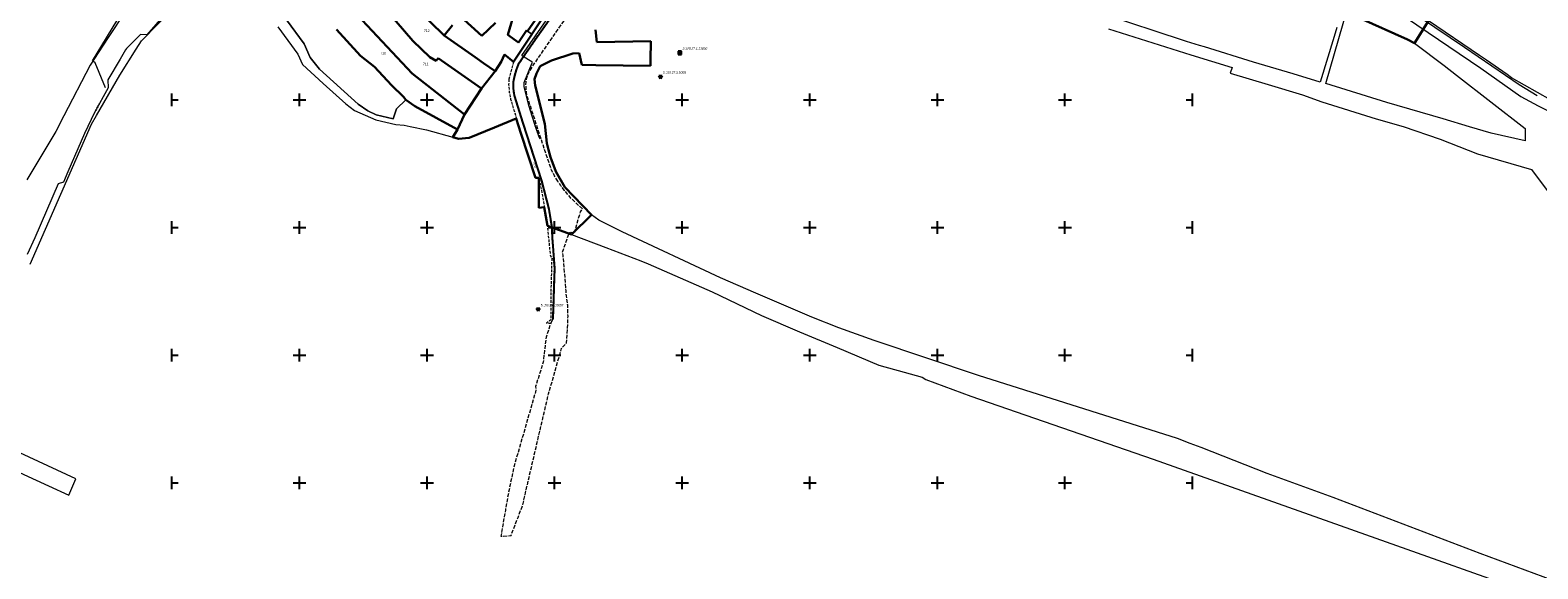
# Model space of a CAD drawing. Header units: metres. Extents: x 5552311 to 5555313, y 5709371 to 5712599.
# Tile 4 of 71: x 5554344 to 5554935, y 5710266 to 5710477. Entities that reach past the tile are written whole.
import ezdxf
from ezdxf.enums import TextEntityAlignment as Align

# ---------------------------------------------------------------- set-up
doc = ezdxf.new("R2010")
doc.units = ezdxf.units.M
doc.header["$MEASUREMENT"] = 0
doc.linetypes.add('1.0_0.5', pattern=[1.5, 1, -0.5])
doc.linetypes.add('1.5_0.5', pattern=[2, 1.5, -0.5])
doc.layers.get('0').update_dxf_attribs({"color": 2, "linetype": 'CONTINUOUS', "lineweight": 5})
for name, color, linetype in [('203-punkt graniczny', 7, 'CONTINUOUS'), ('211-numer działki ewidencyjnej', 7, 'CONTINUOUS'), ('218-kontur użytku gruntowego', 60, 'CONTINUOUS'), ('219-działka ewidencyjna', 7, 'CONTINUOUS'), ('chodnik', 7, 'CONTINUOUS'), ('chodnik-Atr17', 7, 'CONTINUOUS'), ('jezdnia', 7, 'CONTINUOUS'), ('krawężnik', 7, 'CONTINUOUS'), ('przewód elektroenergetyczny podziemny', 7, 'CONTINUOUS'), ('przewód gazowy', 7, 'CONTINUOUS'), ('przewód gazowy-Atr1', 7, 'CONTINUOUS'), ('przewód telekomunikacyjny podziemny', 7, 'CONTINUOUS'), ('rzedna', 7, 'CONTINUOUS'), ('rzedna-Atr2', 7, 'CONTINUOUS'), ('Szczegółowa osnowa geodezyjna pozioma', 7, 'CONTINUOUS'), ('Szczegółowa osnowa geodezyjna pozioma-Atr103', 7, 'CONTINUOUS'), ('Szczegółowa osnowa geodezyjna wysokościowa', 7, 'CONTINUOUS'), ('Szczegółowa osnowa geodezyjna wysokościowa-Atr103', 7, 'CONTINUOUS'), ('Wstawianie ramki sekcyjnej z opisem', 7, 'CONTINUOUS')]:
    doc.layers.add(name, color=color, linetype=linetype)
doc.styles.get("Standard").update_dxf_attribs({"font": 'Working1250', "width": 0.75})

# ---------------------------------------------------------------- blocks, each defined once
blk = doc.blocks.new('203')
at = {"linetype": 'Continuous', "lineweight": 0}
h = blk.add_hatch(color=94, dxfattribs=at)
edge = h.paths.add_edge_path()
edge.add_arc((0, 0), 0.045, 0, 360)
blk = doc.blocks.new('PW01')
at = {"linetype": 'Continuous', "lineweight": 13}
h = blk.add_hatch(color=0, dxfattribs=at)
edge = h.paths.add_edge_path()
edge.add_arc((0, 0), 0.045, 0, 360)
blk = doc.blocks.new('OSSP')
at = {"color": 0}
for p, q in [((-0.626, 0.625), (-0.626, -0.625)), ((-0.626, 0.625), (-0.626, -0.625)), ((0.624, 0.625), (-0.626, 0.625)), ((0.624, 0.625), (-0.626, 0.625)), ((0.3, 0), (-0.3, 0)), ((0.3, 0), (-0.3, 0)), ((0, -0.3), (0, 0.3)), ((0, -0.3), (0, 0.3)), ((0.624, -0.625), (0.624, 0.625)), ((0.624, -0.625), (0.624, 0.625)), ((-0.626, -0.625), (0.624, -0.625)), ((-0.626, -0.625), (0.624, -0.625))]:
    blk.add_line(p, q, dxfattribs=at)
blk = doc.blocks.new('OSSH')
at = {"color": 0}
for p, q in [((0, -0.721), (-0.624, 0.362)), ((0.626, 0.362), (-0.624, 0.362)), ((-0.25, 0), (0.25, 0)), ((0.626, 0.362), (0, -0.721)), ((0, -0.25), (0, 0.25))]:
    blk.add_line(p, q, dxfattribs=at)
blk = doc.blocks.new('RAMKA500K')
at = {"color": 0}
for p, q in [((0, 247.5), (0, 250)), ((0, 250), (2.5, 250)), ((47.5, 250), (52.5, 250)), ((50, 247.5), (50, 250)), ((97.5, 250), (102.5, 250)), ((100, 247.5), (100, 250)), ((147.5, 250), (152.5, 250)), ((150, 247.5), (150, 250)), ((197.5, 250), (202.5, 250)), ((200, 247.5), (200, 250)), ((247.5, 250), (252.5, 250)), ((250, 247.5), (250, 250)), ((297.5, 250), (302.5, 250)), ((300, 247.5), (300, 250)), ((347.5, 250), (352.5, 250)), ((350, 247.5), (350, 250)), ((397.5, 250), (400, 250)), ((400, 247.5), (400, 250)), ((0, 197.5), (0, 202.5)), ((50, 197.5), (50, 202.5)), ((100, 197.5), (100, 202.5)), ((150, 197.5), (150, 202.5)), ((200, 197.5), (200, 202.5)), ((250, 197.5), (250, 202.5)), ((300, 197.5), (300, 202.5)), ((350, 197.5), (350, 202.5)), ((400, 197.5), (400, 202.5)), ((0, 200), (2.5, 200)), ((47.5, 200), (52.5, 200)), ((97.5, 200), (102.5, 200)), ((147.5, 200), (152.5, 200)), ((197.5, 200), (202.5, 200)), ((247.5, 200), (252.5, 200)), ((297.5, 200), (302.5, 200)), ((347.5, 200), (352.5, 200)), ((397.5, 200), (400, 200)), ((0, 147.5), (0, 152.5)), ((0, 150), (2.5, 150)), ((47.5, 150), (52.5, 150)), ((50, 147.5), (50, 152.5)), ((97.5, 150), (102.5, 150)), ((100, 147.5), (100, 152.5)), ((147.5, 150), (152.5, 150)), ((150, 147.5), (150, 152.5)), ((197.5, 150), (202.5, 150)), ((200, 147.5), (200, 152.5)), ((247.5, 150), (252.5, 150)), ((250, 147.5), (250, 152.5)), ((297.5, 150), (302.5, 150)), ((300, 147.5), (300, 152.5)), ((347.5, 150), (352.5, 150)), ((350, 147.5), (350, 152.5)), ((397.5, 150), (400, 150)), ((400, 147.5), (400, 152.5)), ((0, 97.5), (0, 102.5)), ((50, 97.5), (50, 102.5)), ((100, 97.5), (100, 102.5)), ((150, 97.5), (150, 102.5)), ((200, 97.5), (200, 102.5)), ((250, 97.5), (250, 102.5)), ((300, 97.5), (300, 102.5)), ((350, 97.5), (350, 102.5)), ((400, 97.5), (400, 102.5)), ((0, 100), (2.5, 100)), ((47.5, 100), (52.5, 100)), ((97.5, 100), (102.5, 100)), ((147.5, 100), (152.5, 100)), ((197.5, 100), (202.5, 100)), ((247.5, 100), (252.5, 100)), ((297.5, 100), (302.5, 100)), ((347.5, 100), (352.5, 100)), ((397.5, 100), (400, 100)), ((0, 47.5), (0, 52.5)), ((0, 50), (2.5, 50)), ((47.5, 50), (52.5, 50)), ((50, 47.5), (50, 52.5)), ((97.5, 50), (102.5, 50)), ((100, 47.5), (100, 52.5)), ((147.5, 50), (152.5, 50)), ((150, 47.5), (150, 52.5)), ((197.5, 50), (202.5, 50)), ((200, 47.5), (200, 52.5)), ((247.5, 50), (252.5, 50)), ((250, 47.5), (250, 52.5)), ((297.5, 50), (302.5, 50)), ((300, 47.5), (300, 52.5)), ((347.5, 50), (352.5, 50)), ((350, 47.5), (350, 52.5)), ((397.5, 50), (400, 50)), ((400, 47.5), (400, 52.5)), ((0, 0), (0, 2.5)), ((0, 0), (2.5, 0)), ((47.5, 0), (52.5, 0)), ((50, 0), (50, 2.5)), ((97.5, 0), (102.5, 0)), ((100, 0), (100, 2.5)), ((147.5, 0), (152.5, 0)), ((150, 0), (150, 2.5)), ((197.5, 0), (202.5, 0)), ((200, 0), (200, 2.5)), ((247.5, 0), (252.5, 0)), ((250, 0), (250, 2.5)), ((297.5, 0), (302.5, 0)), ((300, 0), (300, 2.5)), ((347.5, 0), (352.5, 0)), ((350, 0), (350, 2.5)), ((397.5, 0), (400, 0)), ((400, 0), (400, 2.5))]:
    blk.add_line(p, q, dxfattribs=at)

msp = doc.modelspace()

# ---------------------------------------------------------------- linework, layer by layer
at = {"layer": '218-kontur użytku gruntowego', "linetype": 'Continuous', "lineweight": 9, "flags": 128}
for points in [[(5554381.69, 5710484.46), (5554375.01, 5710474.47)], [(5554388.06, 5710473.18), (5554401.49, 5710486.78)], [(5554534.65, 5710485.67), (5554531.69, 5710475.52)], [(5554531.69, 5710475.52), (5554534.65, 5710485.67)], [(5554541.04, 5710475.72), (5554548.36, 5710486.71)], [(5554548.36, 5710486.71), (5554541.04, 5710475.72)], [(5554852.2, 5710456.49), (5554860.74, 5710485.76)], [(5554441.48, 5710478.68), (5554449.34, 5710467.9)], [(5554444.93, 5710481.42), (5554451.89, 5710471.93)], [(5554451.89, 5710471.93), (5554444.93, 5710481.42)], [(5554535.82, 5710472.49), (5554538.95, 5710477.16)], [(5554538.95, 5710477.16), (5554535.82, 5710472.49)], [(5554538.95, 5710477.16), (5554539.32, 5710476.91)], [(5554539.32, 5710476.91), (5554538.95, 5710477.16)], [(5554539.32, 5710476.91), (5554541.04, 5710475.72)], [(5554541.04, 5710475.72), (5554539.32, 5710476.91)], [(5554566.58, 5710472.61), (5554566.06, 5710477.49)], [(5554767, 5710477.89), (5554799.36, 5710467.62)], [(5554788.91, 5710475.74), (5554772.27, 5710481.18)], [(5554856.52, 5710478.38), (5554855.46, 5710474.9)], [(5554865.51, 5710481.99), (5554884.25, 5710473.68)], [(5554912.5, 5710467.37), (5554892.45, 5710480.98)], [(5554373.07, 5710471.46), (5554367.99, 5710463.55)], [(5554375.01, 5710474.47), (5554373.07, 5710471.46)], [(5554386.01, 5710469.9), (5554388.06, 5710473.18)], [(5554451.89, 5710471.93), (5554454.24, 5710466.61)], [(5554454.24, 5710466.61), (5554451.89, 5710471.93)], [(5554531.69, 5710475.52), (5554535.82, 5710472.49)], [(5554535.82, 5710472.49), (5554531.69, 5710475.52)], [(5554533.88, 5710464.98), (5554541.04, 5710475.72)], [(5554541.04, 5710475.72), (5554533.88, 5710464.98)], [(5554587.77, 5710473.02), (5554566.58, 5710472.61)], [(5554587.61, 5710465.53), (5554587.77, 5710473.02)], [(5554793.33, 5710474.32), (5554788.91, 5710475.74)], [(5554797.63, 5710472.91), (5554793.33, 5710474.32)], [(5554802.76, 5710471.36), (5554797.63, 5710472.91)], [(5554804.67, 5710470.78), (5554802.76, 5710471.36)], [(5554823.89, 5710464.79), (5554804.67, 5710470.78)], [(5554855.46, 5710474.9), (5554850.01, 5710457)], [(5554884.25, 5710473.68), (5554886.96, 5710472.18)], [(5554886.96, 5710472.18), (5554898.55, 5710463.47)], [(5554379.67, 5710459.73), (5554386.01, 5710469.9)], [(5554449.34, 5710467.9), (5554451.26, 5710463.81)], [(5554454.24, 5710466.61), (5554457.92, 5710461.98)], [(5554457.92, 5710461.98), (5554454.24, 5710466.61)], [(5554526.69, 5710461.2), (5554529.06, 5710464.91)], [(5554529.06, 5710464.91), (5554526.69, 5710461.2)], [(5554529.06, 5710464.91), (5554530.41, 5710467.81)], [(5554530.41, 5710467.81), (5554529.06, 5710464.91)], [(5554530.41, 5710467.81), (5554533.88, 5710464.98)], [(5554533.88, 5710464.98), (5554530.41, 5710467.81)], [(5554544.4, 5710463.16), (5554548.82, 5710465.38)], [(5554548.82, 5710465.38), (5554557.1, 5710468.2)], [(5554557.1, 5710468.2), (5554559.6, 5710468.29)], [(5554559.6, 5710468.29), (5554560.69, 5710463.68)], [(5554587.57, 5710463.39), (5554587.61, 5710465.53)], [(5554799.36, 5710467.62), (5554815.51, 5710462.76)], [(5554839.37, 5710460.17), (5554823.89, 5710464.79)], [(5554915.16, 5710465.61), (5554912.5, 5710467.37)], [(5554923.25, 5710459.97), (5554915.16, 5710465.61)], [(5554367.99, 5710463.55), (5554357.68, 5710443.77)], [(5554370.5, 5710443.9), (5554379.67, 5710459.73)], [(5554451.26, 5710463.81), (5554459.25, 5710456.46)], [(5554457.92, 5710461.98), (5554473, 5710448.34)], [(5554473, 5710448.34), (5554457.92, 5710461.98)], [(5554521.4, 5710454.46), (5554526.69, 5710461.2)], [(5554526.69, 5710461.2), (5554521.4, 5710454.46)], [(5554542.1, 5710458.08), (5554542.87, 5710460.32)], [(5554542.87, 5710460.32), (5554544.4, 5710463.16)], [(5554560.69, 5710463.68), (5554566.21, 5710463.62)], [(5554566.21, 5710463.62), (5554587.57, 5710463.39)], [(5554815.51, 5710462.76), (5554814.74, 5710460.46)], [(5554814.74, 5710460.46), (5554829.58, 5710455.99)], [(5554850.01, 5710457), (5554839.37, 5710460.17)], [(5554898.55, 5710463.47), (5554903.38, 5710459.69)], [(5554903.38, 5710459.69), (5554930.31, 5710438.82)], [(5554925.03, 5710458.7), (5554923.25, 5710459.97)], [(5554940.22, 5710450.04), (5554925.03, 5710458.7)], [(5554459.25, 5710456.46), (5554468.14, 5710448.52)], [(5554514.69, 5710444.25), (5554521.4, 5710454.46)], [(5554521.4, 5710454.46), (5554514.69, 5710444.25)], [(5554542.36, 5710455.7), (5554542.1, 5710458.08)], [(5554546.15, 5710440.63), (5554542.36, 5710455.7)], [(5554829.58, 5710455.99), (5554843.12, 5710451.97)], [(5554876.08, 5710448.97), (5554852.2, 5710456.49)], [(5554468.14, 5710448.52), (5554471.62, 5710445.82)], [(5554473, 5710448.34), (5554476.84, 5710445.73)], [(5554476.84, 5710445.73), (5554473, 5710448.34)], [(5554488.05, 5710446.48), (5554491.74, 5710450.09)], [(5554491.74, 5710450.09), (5554488.05, 5710446.48)], [(5554491.74, 5710450.09), (5554495.27, 5710447.54)], [(5554495.27, 5710447.54), (5554491.74, 5710450.09)], [(5554495.27, 5710447.54), (5554511.88, 5710438.35)], [(5554511.88, 5710438.35), (5554495.27, 5710447.54)], [(5554843.12, 5710451.97), (5554850.69, 5710449.3)], [(5554850.69, 5710449.3), (5554871.98, 5710442.64)], [(5554898.15, 5710442.55), (5554876.08, 5710448.97)], [(5554357.68, 5710443.77), (5554354.58, 5710437.6)], [(5554368.5, 5710440.44), (5554370.5, 5710443.9)], [(5554471.62, 5710445.82), (5554479.92, 5710442.25)], [(5554476.84, 5710445.73), (5554480.02, 5710444.15)], [(5554480.02, 5710444.15), (5554476.84, 5710445.73)], [(5554479.92, 5710442.25), (5554487.76, 5710440.33)], [(5554480.02, 5710444.15), (5554486.78, 5710442.61)], [(5554486.78, 5710442.61), (5554480.02, 5710444.15)], [(5554486.78, 5710442.61), (5554488.05, 5710446.48)], [(5554488.05, 5710446.48), (5554486.78, 5710442.61)], [(5554511.88, 5710438.35), (5554514.69, 5710444.25)], [(5554514.69, 5710444.25), (5554511.88, 5710438.35)], [(5554526.45, 5710439.21), (5554534.87, 5710442.65)], [(5554534.87, 5710442.65), (5554536.74, 5710437)], [(5554871.98, 5710442.64), (5554882.52, 5710439.53)], [(5554908.5, 5710439.51), (5554898.15, 5710442.55)], [(5554354.58, 5710437.6), (5554343.19, 5710418.72)], [(5554344.43, 5710385.68), (5554368.5, 5710440.44)], [(5554487.76, 5710440.33), (5554491.05, 5710440.15)], [(5554491.05, 5710440.15), (5554493.33, 5710439.64)], [(5554493.33, 5710439.64), (5554499.78, 5710438.22)], [(5554499.78, 5710438.22), (5554510.07, 5710435.43)], [(5554510.07, 5710435.43), (5554512.35, 5710434.81)], [(5554512.35, 5710434.81), (5554516.45, 5710435.12)], [(5554516.45, 5710435.12), (5554526.45, 5710439.21)], [(5554536.74, 5710437), (5554542.49, 5710419.44)], [(5554546.87, 5710434.31), (5554546.15, 5710440.63)], [(5554882.52, 5710439.53), (5554896.98, 5710434.64)], [(5554916.98, 5710436.97), (5554908.5, 5710439.51)], [(5554930.34, 5710433.96), (5554916.98, 5710436.97)], [(5554930.31, 5710438.82), (5554930.34, 5710433.96)], [(5554547.01, 5710433.04), (5554546.87, 5710434.31)], [(5554547.66, 5710430.42), (5554547.01, 5710433.04)], [(5554548.38, 5710427.52), (5554547.66, 5710430.42)], [(5554896.98, 5710434.64), (5554911.69, 5710428.86)], [(5554550.53, 5710421.93), (5554548.38, 5710427.52)], [(5554911.69, 5710428.86), (5554932.79, 5710422.68)], [(5554542.49, 5710419.44), (5554543.85, 5710419.42)], [(5554543.85, 5710419.42), (5554543.78, 5710411.8)], [(5554553.94, 5710415.77), (5554550.53, 5710421.93)], [(5554932.79, 5710422.68), (5554945.51, 5710405.69)], [(5554543.78, 5710411.8), (5554543.75, 5710407.7)], [(5554564.48, 5710405.01), (5554553.94, 5710415.77)], [(5554543.75, 5710407.7), (5554545.96, 5710408.03)], [(5554545.96, 5710408.03), (5554547.16, 5710400.72)], [(5554547.16, 5710400.72), (5554556.65, 5710397.33)], [(5554567.32, 5710402.83), (5554564.48, 5710405.01)], [(5554576.5, 5710398.37), (5554567.32, 5710402.83)], [(5554556.65, 5710397.33), (5554570.1, 5710392.2)], [(5554614.98, 5710380.26), (5554576.5, 5710398.37)], [(5554570.1, 5710392.2), (5554583.81, 5710386.96)], [(5554583.81, 5710386.96), (5554586.69, 5710385.72)], [(5554586.69, 5710385.72), (5554611.79, 5710374.85)], [(5554628.87, 5710374.29), (5554614.98, 5710380.26)], [(5554611.79, 5710374.85), (5554631.07, 5710365.56)], [(5554650.76, 5710364.85), (5554628.87, 5710374.29)], [(5554631.07, 5710365.56), (5554645.91, 5710359.14)], [(5554661.41, 5710360.68), (5554650.76, 5710364.85)], [(5554645.91, 5710359.14), (5554660.74, 5710352.95)], [(5554675.2, 5710355.73), (5554661.41, 5710360.68)], [(5554660.74, 5710352.95), (5554677.04, 5710346.13)], [(5554716.13, 5710342), (5554675.2, 5710355.73)], [(5554677.04, 5710346.13), (5554687, 5710343.32)], [(5554687, 5710343.32), (5554694.09, 5710341.32)], [(5554694.09, 5710341.32), (5554695.43, 5710340.46)], [(5554794.03, 5710317.4), (5554716.13, 5710342)], [(5554695.43, 5710340.46), (5554713.13, 5710333.88)], [(5554713.13, 5710333.88), (5554784.56, 5710309.24)], [(5554362.43, 5710301.56), (5554321.99, 5710320.2)], [(5554799.03, 5710315.44), (5554794.03, 5710317.4)], [(5554319.17, 5710313.71), (5554351.69, 5710298.75)], [(5554803.35, 5710313.75), (5554799.03, 5710315.44)], [(5554829.17, 5710303.61), (5554803.35, 5710313.75)], [(5554784.56, 5710309.24), (5554841.58, 5710289.02)], [(5554359.62, 5710295.1), (5554362.43, 5710301.56)], [(5554855.12, 5710294.17), (5554829.17, 5710303.61)], [(5554351.69, 5710298.75), (5554359.62, 5710295.1)], [(5554912.75, 5710272.22), (5554855.12, 5710294.17)], [(5554841.58, 5710289.02), (5554964.56, 5710245.4)], [(5554947.95, 5710259.22), (5554912.75, 5710272.22)]]:
    msp.add_lwpolyline(points, dxfattribs=at)
at = {"layer": '219-działka ewidencyjna', "color": 94, "linetype": 'Continuous', "lineweight": 30, "flags": 128}
for points in [[(5554480.53, 5710489.29), (5554494.46, 5710473.15)], [(5554472.63, 5710483.28), (5554494.19, 5710460.34)], [(5554495.94, 5710485.85), (5554506.76, 5710475.24)], [(5554513.15, 5710482.64), (5554521.51, 5710475.16)], [(5554534.65, 5710485.67), (5554531.69, 5710475.52)], [(5554548.36, 5710486.71), (5554533.88, 5710464.98)], [(5554546.9, 5710487.74), (5554539.32, 5710476.91)], [(5554464.57, 5710477.56), (5554473.97, 5710467.28)], [(5554510, 5710479.23), (5554506.76, 5710475.24)], [(5554526.78, 5710480.22), (5554521.51, 5710475.16)], [(5554538.95, 5710477.16), (5554535.82, 5710472.49)], [(5554538.95, 5710477.16), (5554539.32, 5710476.91)], [(5554566.06, 5710477.49), (5554566.58, 5710472.61)], [(5554865.51, 5710481.99), (5554884.25, 5710473.68)], [(5554892.45, 5710480.98), (5554886.96, 5710472.18)], [(5554494.46, 5710473.15), (5554501.13, 5710466.78)], [(5554506.76, 5710475.24), (5554518.82, 5710466.75)], [(5554531.69, 5710475.52), (5554535.82, 5710472.49)], [(5554566.58, 5710472.61), (5554587.77, 5710473.02)], [(5554587.77, 5710473.02), (5554587.61, 5710465.53)], [(5554884.25, 5710473.68), (5554886.96, 5710472.18)], [(5554473.97, 5710467.28), (5554479.42, 5710462.9)], [(5554501.13, 5710466.78), (5554503.62, 5710465.36)], [(5554504.31, 5710466.31), (5554503.62, 5710465.36)], [(5554504.31, 5710466.31), (5554521.4, 5710454.46)], [(5554518.82, 5710466.75), (5554522.1, 5710464.44)], [(5554529.06, 5710464.91), (5554526.69, 5710461.2)], [(5554530.41, 5710467.81), (5554529.06, 5710464.91)], [(5554530.41, 5710467.81), (5554533.88, 5710464.98)], [(5554548.82, 5710465.38), (5554544.4, 5710463.16)], [(5554557.1, 5710468.2), (5554548.82, 5710465.38)], [(5554559.6, 5710468.29), (5554557.1, 5710468.2)], [(5554559.6, 5710468.29), (5554560.69, 5710463.68)], [(5554587.61, 5710465.53), (5554587.57, 5710463.39)], [(5554479.42, 5710462.9), (5554486.05, 5710455.71)], [(5554494.19, 5710460.34), (5554514.69, 5710444.25)], [(5554526.69, 5710461.2), (5554521.4, 5710454.46)], [(5554526.69, 5710461.2), (5554522.1, 5710464.44)], [(5554542.87, 5710460.32), (5554542.1, 5710458.08)], [(5554544.4, 5710463.16), (5554542.87, 5710460.32)], [(5554560.69, 5710463.68), (5554566.21, 5710463.62)], [(5554566.21, 5710463.62), (5554587.57, 5710463.39)], [(5554486.05, 5710455.71), (5554490.74, 5710451.18)], [(5554521.4, 5710454.46), (5554514.69, 5710444.25)], [(5554542.1, 5710458.08), (5554542.36, 5710455.7)], [(5554542.36, 5710455.7), (5554546.15, 5710440.63)], [(5554490.74, 5710451.18), (5554491.74, 5710450.09)], [(5554491.74, 5710450.09), (5554495.27, 5710447.54)], [(5554495.27, 5710447.54), (5554511.88, 5710438.35)], [(5554514.69, 5710444.25), (5554511.88, 5710438.35)], [(5554534.87, 5710442.65), (5554526.45, 5710439.21)], [(5554534.87, 5710442.65), (5554536.74, 5710437)], [(5554511.88, 5710438.35), (5554510.07, 5710435.43)], [(5554510.07, 5710435.43), (5554512.35, 5710434.81)], [(5554516.45, 5710435.12), (5554512.35, 5710434.81)], [(5554526.45, 5710439.21), (5554516.45, 5710435.12)], [(5554536.74, 5710437), (5554542.49, 5710419.44)], [(5554546.15, 5710440.63), (5554547.01, 5710433.04)], [(5554547.01, 5710433.04), (5554547.66, 5710430.42)], [(5554547.66, 5710430.42), (5554548.38, 5710427.52)], [(5554548.38, 5710427.52), (5554550.53, 5710421.93)], [(5554542.49, 5710419.44), (5554543.85, 5710419.42)], [(5554543.85, 5710419.42), (5554543.78, 5710411.8)], [(5554550.53, 5710421.93), (5554553.94, 5710415.77)], [(5554543.78, 5710411.8), (5554543.75, 5710407.7)], [(5554553.94, 5710415.77), (5554564.48, 5710405.01)], [(5554545.96, 5710408.03), (5554543.75, 5710407.7)], [(5554545.96, 5710408.03), (5554547.16, 5710400.72)], [(5554547.16, 5710400.72), (5554556.65, 5710397.33)], [(5554564.48, 5710405.01), (5554556.65, 5710397.33)]]:
    msp.add_lwpolyline(points, dxfattribs=at)
at = {"layer": 'chodnik', "color": 8, "linetype": '1.0_0.5', "lineweight": 18, "flags": 128}
msp.add_lwpolyline([(5554532.08, 5710458.09), (5554531.99, 5710455.98), (5554532.25, 5710453.02), (5554532.74, 5710450.32), (5554533.44, 5710447.83), (5554534.68, 5710444.02), (5554534.99, 5710442.97), (5554536.74, 5710437), (5554542.49, 5710419.44), (5554543.85, 5710419.42), (5554545.3, 5710412.25), (5554545.96, 5710408.03), (5554547.16, 5710400.72), (5554548.24, 5710389.35), (5554548.88, 5710388.04), (5554548.49, 5710373.4), (5554548.49, 5710363.79), (5554546.86, 5710362.55), (5554548.47, 5710362.53), (5554549.27, 5710364.04), (5554549.91, 5710384.1), (5554549.03, 5710396.04), (5554548.86, 5710400.12), (5554547.7, 5710407.21), (5554544.82, 5710418.32), (5554537.56, 5710440.95), (5554534.1, 5710451.79), (5554533.79, 5710454.43), (5554533.73, 5710456.95), (5554534.22, 5710459.49), (5554534.96, 5710461.83), (5554535.76, 5710463.83), (5554541.56, 5710472.31), (5554556.37, 5710493.43), (5554560.68, 5710499.75), (5554564.07, 5710505.16), (5554565.93, 5710508.46), (5554566.9, 5710511.15), (5554567.37, 5710514.62), (5554567.26, 5710517.18), (5554566.47, 5710521.33), (5554565.49, 5710527.79), (5554564.19, 5710535.17), (5554562.95, 5710534.86), (5554565.38, 5710516.26), (5554565.73, 5710512.79), (5554554.2, 5710495.49), (5554548.36, 5710486.71), (5554541.04, 5710475.72), (5554533.88, 5710464.98), (5554532.8, 5710460.85)], close=True, dxfattribs=at)
at = {"layer": 'jezdnia', "color": 8, "linetype": '1.5_0.5', "lineweight": 18, "flags": 128}
msp.add_lwpolyline([(5554551.3, 5710418.13), (5554549.98, 5710420.22), (5554548.84, 5710422.52), (5554547.82, 5710425.26), (5554542.83, 5710440.47), (5554539.3, 5710451.3), (5554538.98, 5710452.88), (5554538.81, 5710454.33), (5554538.78, 5710455.82), (5554538.83, 5710457.11), (5554539.02, 5710458.29), (5554539.34, 5710459.33), (5554539.66, 5710460.14), (5554541.17, 5710462.9), (5554552.76, 5710479.69), (5554556.79, 5710485.31), (5554558.14, 5710486.87), (5554558.97, 5710487.29), (5554559.37, 5710487.15), (5554565.63, 5710494.72), (5554565.86, 5710495.64), (5554566.47, 5710496.99), (5554567.87, 5710498.31), (5554569.79, 5710499.44), (5554572.85, 5710500.21), (5554575.38, 5710500.73), (5554574.25, 5710505.45), (5554573.34, 5710505.71), (5554570.77, 5710523.5), (5554568.76, 5710534.51), (5554564.19, 5710535.17), (5554565.49, 5710527.79), (5554566.47, 5710521.33), (5554567.26, 5710517.18), (5554567.37, 5710514.62), (5554566.9, 5710511.15), (5554565.93, 5710508.46), (5554564.07, 5710505.16), (5554560.68, 5710499.75), (5554556.37, 5710493.43), (5554541.56, 5710472.31), (5554535.76, 5710463.83), (5554534.96, 5710461.83), (5554534.22, 5710459.49), (5554533.73, 5710456.95), (5554533.79, 5710454.43), (5554534.1, 5710451.79), (5554537.56, 5710440.95), (5554544.82, 5710418.32), (5554547.7, 5710407.21), (5554548.86, 5710400.12), (5554549.03, 5710396.04), (5554549.91, 5710384.1), (5554549.27, 5710364.04), (5554548.47, 5710362.53), (5554546.66, 5710357.04), (5554545.52, 5710347.27), (5554542.56, 5710337.71), (5554542.69, 5710336.23), (5554533.94, 5710305.94), (5554531.54, 5710294.25), (5554530.7, 5710289.26), (5554530.26, 5710286.71), (5554529.57, 5710282.69), (5554528.95, 5710279.05), (5554532.95, 5710279.32), (5554535.67, 5710286.43), (5554537.54, 5710291.34), (5554539.14, 5710298.49), (5554547.63, 5710334.83), (5554552.61, 5710352.25), (5554552.39, 5710352.3), (5554553.82, 5710353.87), (5554554.69, 5710354.84), (5554555.09, 5710360.54), (5554555.26, 5710365.27), (5554555.16, 5710369.61), (5554554.61, 5710373.21), (5554554.51, 5710375.14), (5554553.36, 5710389.04), (5554553.08, 5710390.19), (5554555.58, 5710397.68), (5554555.95, 5710398.1), (5554556.41, 5710398.2), (5554557.28, 5710397.88), (5554557.96, 5710398.35), (5554560.1, 5710406.11), (5554560.9, 5710407.26), (5554556.85, 5710411.07), (5554555.48, 5710412.59), (5554553.88, 5710414.46), (5554552.49, 5710416.32)], close=True, dxfattribs=at)
at = {"layer": 'krawężnik', "color": 8, "linetype": 'Continuous', "lineweight": 25, "flags": 128}
msp.add_lwpolyline([(5554564.19, 5710535.17), (5554565.49, 5710527.79), (5554566.47, 5710521.33), (5554567.26, 5710517.18), (5554567.37, 5710514.62), (5554566.9, 5710511.15), (5554565.93, 5710508.46), (5554564.07, 5710505.16), (5554560.68, 5710499.75), (5554556.37, 5710493.43), (5554541.56, 5710472.31), (5554535.76, 5710463.83), (5554534.96, 5710461.83), (5554534.22, 5710459.49), (5554533.73, 5710456.95), (5554533.79, 5710454.43), (5554534.1, 5710451.79), (5554537.56, 5710440.95), (5554544.82, 5710418.32), (5554547.7, 5710407.21), (5554548.86, 5710400.12), (5554549.03, 5710396.04), (5554549.91, 5710384.1), (5554549.27, 5710364.04)], dxfattribs=at)
at = {"layer": 'przewód elektroenergetyczny podziemny', "color": 1, "linetype": 'Continuous', "lineweight": 18, "flags": 128}
msp.add_lwpolyline([(5554935.03, 5710451.66), (5554927.97, 5710455.89), (5554906.5, 5710470.52), (5554889.31, 5710482.14)], dxfattribs=at)
at = {"layer": 'przewód gazowy', "color": 40, "linetype": 'Continuous', "lineweight": 18, "flags": 128}
for points in [[(5554397.3, 5710483.62), (5554390.23, 5710475.47), (5554387.74, 5710475.57), (5554382.25, 5710470.19), (5554381.89, 5710469.59), (5554379.76, 5710465.92), (5554374.92, 5710457.91), (5554375.1, 5710454.78), (5554369.7, 5710445.06), (5554365.71, 5710436.89), (5554359.24, 5710421.81), (5554357.52, 5710417.78), (5554355.4, 5710417.18), (5554346.37, 5710395.91), (5554343.35, 5710389.41)], [(5554397.3, 5710483.62), (5554390.23, 5710475.47), (5554387.74, 5710475.57), (5554382.25, 5710470.19), (5554381.89, 5710469.59), (5554379.76, 5710465.92), (5554374.92, 5710457.91), (5554375.1, 5710454.78), (5554369.7, 5710445.06), (5554365.71, 5710436.89), (5554359.24, 5710421.81), (5554357.52, 5710417.78), (5554355.4, 5710417.18), (5554346.37, 5710395.91), (5554343.35, 5710389.41)], [(5554544.29, 5710434.61), (5554544.01, 5710435.4), (5554542.24, 5710440.38), (5554540.5, 5710445.73), (5554539.96, 5710447.86), (5554538.02, 5710455.2), (5554538.12, 5710456.76), (5554541.2, 5710464.5), (5554541.32, 5710464.73), (5554541.12, 5710464.86), (5554537.42, 5710467.17), (5554537.2, 5710467.35), (5554550, 5710485.76)]]:
    msp.add_lwpolyline(points, dxfattribs=at)
at = {"layer": 'przewód telekomunikacyjny podziemny', "color": 30, "linetype": 'Continuous', "lineweight": 18, "flags": 128}
for points in [[(5554374.01, 5710454.75), (5554369.95, 5710464.56), (5554368.86, 5710465.36), (5554380.31, 5710483.95), (5554389.55, 5710494.24), (5554395.67, 5710499.5), (5554427.9, 5710522.38), (5554455.78, 5710532.81), (5554483.92, 5710541.5), (5554524.38, 5710553.96), (5554539.21, 5710559.79), (5554555.97, 5710566.98), (5554585.2, 5710580.72), (5554598.19, 5710584.52), (5554607.28, 5710586.33), (5554615.01, 5710584.66), (5554643.84, 5710573.06)], [(5554652.72, 5710569.27), (5554657.15, 5710567.14), (5554670.2, 5710561.88), (5554695.79, 5710552.1), (5554743.64, 5710536.05), (5554811.13, 5710513.89), (5554849.23, 5710501.66), (5554860.78, 5710496.98), (5554866.29, 5710494.04), (5554867.28, 5710493.48), (5554912.9, 5710462.47), (5554928.66, 5710451.28), (5554935.43, 5710447.65), (5554948.73, 5710441.03)]]:
    msp.add_lwpolyline(points, dxfattribs=at)

# ---------------------------------------------------------------- block references
at = {"layer": '203-punkt graniczny', "color": 8, "linetype": 'Continuous', "lineweight": 18}
for p in [(5554538.95, 5710477.16), (5554539.32, 5710476.91), (5554494.46, 5710473.15), (5554506.76, 5710475.24), (5554521.51, 5710475.16), (5554531.69, 5710475.52), (5554535.82, 5710472.49), (5554566.58, 5710472.61), (5554587.77, 5710473.02), (5554884.25, 5710473.68), (5554886.96, 5710472.18), (5554473.97, 5710467.28), (5554501.13, 5710466.78), (5554503.62, 5710465.36), (5554504.31, 5710466.31), (5554518.82, 5710466.75), (5554529.06, 5710464.91), (5554530.41, 5710467.81), (5554533.88, 5710464.98), (5554548.82, 5710465.38), (5554557.1, 5710468.2), (5554559.6, 5710468.29), (5554587.61, 5710465.53), (5554479.42, 5710462.9), (5554494.19, 5710460.34), (5554522.1, 5710464.44), (5554526.69, 5710461.2), (5554542.87, 5710460.32), (5554544.4, 5710463.16), (5554560.69, 5710463.68), (5554566.21, 5710463.62), (5554587.57, 5710463.39), (5554486.05, 5710455.71), (5554521.4, 5710454.46), (5554542.1, 5710458.08), (5554542.36, 5710455.7), (5554490.74, 5710451.18), (5554491.74, 5710450.09), (5554495.27, 5710447.54), (5554514.69, 5710444.25), (5554510.07, 5710435.43), (5554511.88, 5710438.35), (5554526.45, 5710439.21), (5554546.15, 5710440.63), (5554512.35, 5710434.81), (5554547.01, 5710433.04), (5554547.66, 5710430.42), (5554548.38, 5710427.52), (5554542.49, 5710419.44), (5554543.85, 5710419.42), (5554550.53, 5710421.93), (5554543.78, 5710411.8), (5554553.94, 5710415.77), (5554543.75, 5710407.7), (5554545.96, 5710408.03), (5554547.16, 5710400.72), (5554564.48, 5710405.01), (5554556.65, 5710397.33)]:
    msp.add_blockref('203', p, dxfattribs=at)
at = {"layer": 'rzedna', "color": 40, "linetype": 'Continuous', "lineweight": 18}
for p in [(5554537.2, 5710467.35), (5554537.42, 5710467.17), (5554541.12, 5710464.86), (5554541.32, 5710464.73), (5554541.2, 5710464.5), (5554538.02, 5710455.2), (5554538.12, 5710456.76), (5554539.96, 5710447.86), (5554369.7, 5710445.06), (5554369.7, 5710445.06), (5554540.5, 5710445.73), (5554542.24, 5710440.38), (5554544.01, 5710435.4)]:
    msp.add_blockref('PW01', p, dxfattribs=at)
at = {"layer": 'Szczegółowa osnowa geodezyjna pozioma', "color": 8, "linetype": 'Continuous', "lineweight": 18}
msp.add_blockref('OSSP', (5554599.08, 5710468.43), dxfattribs=at)
at = {"layer": 'Szczegółowa osnowa geodezyjna wysokościowa', "color": 8, "linetype": 'Continuous', "lineweight": 18}
for p in [(5554591.51, 5710459.03), (5554543.57, 5710367.89)]:
    msp.add_blockref('OSSH', p, dxfattribs=at)
at = {"layer": 'Wstawianie ramki sekcyjnej z opisem', "color": 8, "linetype": 'Continuous', "lineweight": 13}
msp.add_blockref('RAMKA500K', (5554400, 5710250), dxfattribs=at)
msp.add_blockref('RAMKA500K', (5554400, 5710250), dxfattribs=at)
msp.add_blockref('RAMKA500K', (5554400, 5710250), dxfattribs=at)
msp.add_blockref('RAMKA500K', (5554400, 5710250), dxfattribs=at)

# ---------------------------------------------------------------- texts
at = {"layer": '211-numer działki ewidencyjnej', "color": 94, "linetype": 'Continuous', "lineweight": 30, "width": 0.79}
for s, p in [('712', (5554498.79, 5710476.62)), ('710', (5554481.7, 5710467.83)), ('711', (5554498.41, 5710463.55))]:
    msp.add_text(s, height=1, dxfattribs=at).set_placement(p)
at = {"layer": 'chodnik-Atr17', "color": 8, "width": 0.9}
msp.add_text('ch.bt', height=0.75, rotation=286.8, dxfattribs=at).set_placement((5554541.43, 5710425.4))
at = {"layer": 'przewód gazowy-Atr1', "color": 40, "width": 0.9}
msp.add_text('gs63', height=0.75, rotation=55.19, dxfattribs=at).set_placement((5554541.7, 5710473.83), align=Align.MIDDLE_LEFT)
at = {"layer": 'rzedna-Atr2', "color": 40, "lineweight": 5, "width": 0.9}
for s, rotation, p in [('143.74', 59.628, (5554370.08, 5710445.74)), ('147.83', 289.566, (5554542.37, 5710440.03))]:
    msp.add_text(s, height=0.75, rotation=rotation, dxfattribs=at).set_placement(p, align=Align.MIDDLE_LEFT)
at = {"layer": 'Szczegółowa osnowa geodezyjna pozioma-Atr103', "color": 8, "oblique": 15, "width": 0.9}
msp.add_text('5.158.27.1.11830', height=0.9, dxfattribs=at).set_placement((5554600.08, 5710469.43), align=Align.BOTTOM_LEFT)
at = {"layer": 'Szczegółowa osnowa geodezyjna wysokościowa-Atr103', "color": 8, "width": 0.9}
for s, p in [('5.158.27.2.5058', (5554592.51, 5710460.03)), ('5.158.27.2.5057', (5554544.57, 5710368.89))]:
    msp.add_text(s, height=0.9, dxfattribs=at).set_placement(p, align=Align.BOTTOM_LEFT)

doc.saveas('drawing.dxf')
